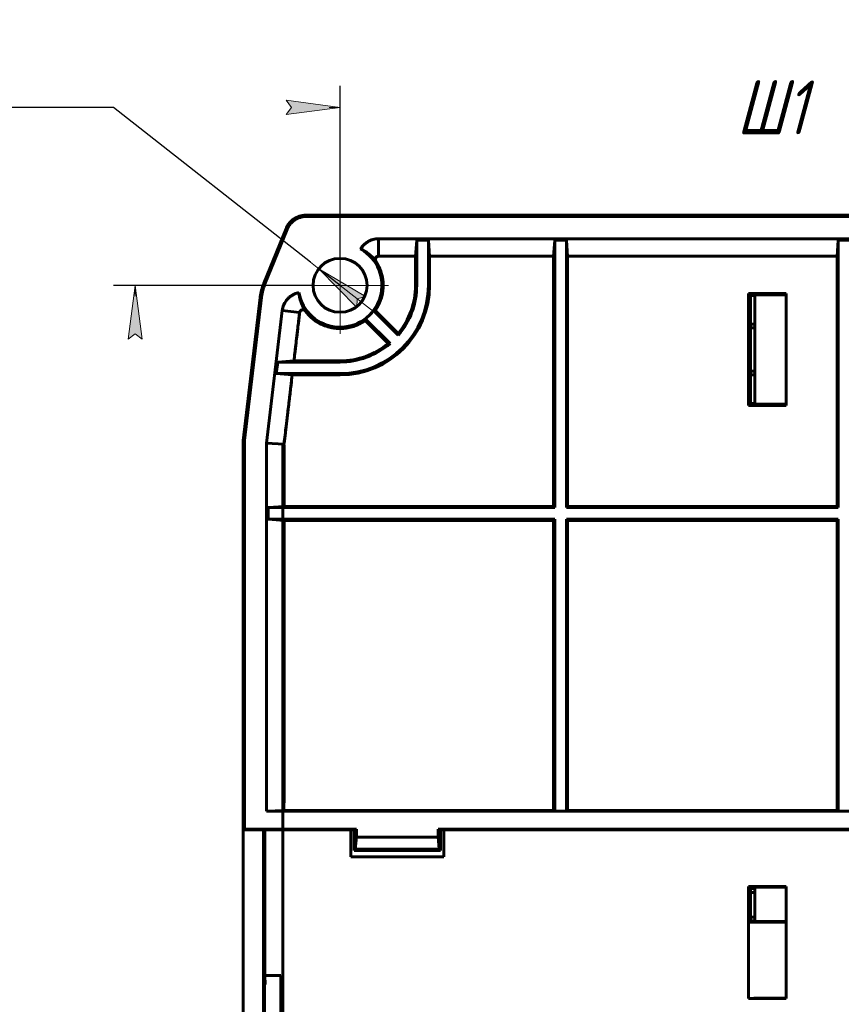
# Model space of a CAD drawing. Header units: millimetres. Extents: x 0 to 594, y 0 to 420.
# Tile 17 of 18: x 388 to 465, y 228 to 320. Entities that reach past the tile are written whole.
import ezdxf

# ---------------------------------------------------------------- set-up
doc = ezdxf.new("R2010")
doc.units = ezdxf.units.MM
for name, pattern in [('K5LT_AXLED', [19.5, 15, -1.5, 1.5, -1.5]), ('K5LT_BASIC', [0]), ('K5LT_THIN', [0])]:
    doc.linetypes.add(name, pattern=pattern)
doc.layers.add('Системный слой', color=7, linetype='Continuous')
doc.styles.add('KDIMTEXTSTYLE', font='GOST_AU.SHX', dxfattribs={"width": 0.96, "oblique": 15, "height": 5})
doc.dimstyles.new('KDIMSTYLE (1.00)', dxfattribs={"dimtxt": 5, "dimasz": 1, "dimexe": 2, "dimexo": 0, "dimgap": 1, "dimtad": 1, "dimtxsty": 'KDIMTEXTSTYLE', "dimsah": 1, "dimcen": 0, "dimdle": 1, "dimadec": 0, "dimazin": 0, "dimtfac": 0.667, "dimtmove": 0, "dimatfit": 3, "dimfxl": 1, "dimtvp": 1, "dimtolj": 1, "dimtzin": 0, "dimarcsym": 0})

# ---------------------------------------------------------------- blocks, each defined once
blk = doc.blocks.new('U2')
at = {"layer": 'Системный слой', "color": 150, "linetype": 'K5LT_BASIC', "lineweight": 60, "true_color": 0x0080ff}
for p, q in [((443.296, 301.657), (443.374, 301.657)), ((443.467, 301.657), (443.885, 301.657))]:
    blk.add_line(p, q, dxfattribs=at)
blk = doc.blocks.new('U9')
at = {"layer": 'Системный слой', "color": 150, "linetype": 'K5LT_BASIC', "lineweight": 60, "true_color": 0x0080ff}
for p, q in [((464.094, 301.657), (463.839, 301.657)), ((464.223, 301.657), (464.119, 301.657)), ((464.417, 301.657), (464.413, 301.657)), ((464.428, 301.657), (464.425, 301.657))]:
    blk.add_line(p, q, dxfattribs=at)
blk = doc.blocks.new('U10')
at = {"layer": 'Системный слой', "color": 150, "linetype": 'K5LT_BASIC', "lineweight": 60, "true_color": 0x0080ff}
for p, q in [((443.296, 301.657), (443.374, 301.657)), ((443.467, 301.657), (443.885, 301.657))]:
    blk.add_line(p, q, dxfattribs=at)
blk = doc.blocks.new('U20')
at = {"layer": 'Системный слой', "color": 150, "linetype": 'K5LT_BASIC', "lineweight": 60, "true_color": 0x0080ff}
for p, q in [((463.958, 301.657), (463.839, 301.657)), ((464.283, 301.657), (464.223, 301.657)), ((464.417, 301.657), (464.413, 301.657)), ((464.428, 301.657), (464.425, 301.657))]:
    blk.add_line(p, q, dxfattribs=at)
blk = doc.blocks.new('U22')
at = {"layer": 'Системный слой', "color": 150, "linetype": 'K5LT_BASIC', "lineweight": 60, "true_color": 0x0080ff}
for p, q in [((443.296, 301.657), (443.347, 301.657)), ((443.467, 301.657), (443.574, 301.657)), ((443.697, 301.657), (443.885, 301.657))]:
    blk.add_line(p, q, dxfattribs=at)
blk = doc.blocks.new('U23')
at = {"layer": 'Системный слой', "color": 150, "linetype": 'K5LT_BASIC', "lineweight": 60, "true_color": 0x0080ff}
for p, q in [((443.296, 301.657), (443.374, 301.657)), ((443.467, 301.657), (443.574, 301.657)), ((443.605, 301.657), (443.885, 301.657))]:
    blk.add_line(p, q, dxfattribs=at)
blk = doc.blocks.new('U25')
at = {"layer": 'Системный слой', "color": 150, "linetype": 'K5LT_BASIC', "lineweight": 60, "true_color": 0x0080ff}
for p, q in [((448.223, 301.657), (448.223, 301.657)), ((448.237, 301.657), (448.229, 301.657))]:
    blk.add_line(p, q, dxfattribs=at)
blk = doc.blocks.new('U26')
at = {"layer": 'Системный слой', "color": 150, "linetype": 'K5LT_BASIC', "lineweight": 60, "true_color": 0x0080ff}
for p, q in [((443.296, 301.657), (443.347, 301.657)), ((443.467, 301.657), (443.885, 301.657))]:
    blk.add_line(p, q, dxfattribs=at)
blk = doc.blocks.new('U28')
at = {"layer": 'Системный слой', "color": 150, "linetype": 'K5LT_BASIC', "lineweight": 60, "true_color": 0x0080ff}
for p, q in [((458.919, 301.657), (458.947, 301.657)), ((459.475, 301.657), (459.509, 301.657))]:
    blk.add_line(p, q, dxfattribs=at)
blk = doc.blocks.new('U31')
at = {"layer": 'Системный слой', "color": 150, "linetype": 'K5LT_BASIC', "lineweight": 60, "true_color": 0x0080ff}
for p, q in [((456.002, 301.657), (456.002, 301.657)), ((456.016, 301.657), (456.007, 301.657))]:
    blk.add_line(p, q, dxfattribs=at)
blk = doc.blocks.new('U39')
at = {"layer": 'Системный слой', "color": 150, "linetype": 'K5LT_BASIC', "lineweight": 60, "true_color": 0x0080ff}
for p, q in [((443.291, 301.657), (443.296, 301.657)), ((443.377, 301.657), (443.469, 301.657))]:
    blk.add_line(p, q, dxfattribs=at)
blk = doc.blocks.new('U40')
at = {"layer": 'Системный слой', "color": 150, "linetype": 'K5LT_BASIC', "lineweight": 60, "true_color": 0x0080ff}
for p, q in [((458.655, 301.657), (458.449, 301.657)), ((458.669, 301.657), (458.669, 301.657))]:
    blk.add_line(p, q, dxfattribs=at)
blk = doc.blocks.new('U41')
at = {"layer": 'Системный слой', "color": 150, "linetype": 'K5LT_BASIC', "lineweight": 60, "true_color": 0x0080ff}
for p, q in [((449.399, 301.657), (449.427, 301.657)), ((449.955, 301.657), (449.989, 301.657))]:
    blk.add_line(p, q, dxfattribs=at)
blk = doc.blocks.new('U45')
at = {"layer": 'Системный слой', "color": 150, "linetype": 'K5LT_BASIC', "lineweight": 60, "true_color": 0x0080ff}
for p, q in [((443.296, 301.657), (443.374, 301.657)), ((443.467, 301.657), (443.885, 301.657))]:
    blk.add_line(p, q, dxfattribs=at)
blk = doc.blocks.new('U49')
at = {"layer": 'Системный слой', "color": 150, "linetype": 'K5LT_BASIC', "lineweight": 60, "true_color": 0x0080ff}
for p, q in [((443.296, 301.657), (443.347, 301.657)), ((443.467, 301.657), (443.885, 301.657))]:
    blk.add_line(p, q, dxfattribs=at)
blk = doc.blocks.new('U50')
at = {"layer": 'Системный слой', "color": 150, "linetype": 'K5LT_BASIC', "lineweight": 60, "true_color": 0x0080ff}
for p, q in [((464.098, 301.657), (463.839, 301.657)), ((464.223, 301.657), (464.119, 301.657))]:
    blk.add_line(p, q, dxfattribs=at)
blk = doc.blocks.new('U51')
at = {"layer": 'Системный слой', "color": 150, "linetype": 'K5LT_BASIC', "lineweight": 60, "true_color": 0x0080ff}
for p, q in [((464.094, 301.657), (463.839, 301.657)), ((464.283, 301.657), (464.144, 301.657))]:
    blk.add_line(p, q, dxfattribs=at)
blk = doc.blocks.new('U53')
at = {"layer": 'Системный слой', "color": 150, "linetype": 'K5LT_BASIC', "lineweight": 60, "true_color": 0x0080ff}
for p, q in [((439.879, 301.657), (439.907, 301.657)), ((440.435, 301.657), (440.469, 301.657))]:
    blk.add_line(p, q, dxfattribs=at)
blk = doc.blocks.new('U54')
at = {"layer": 'Системный слой', "color": 150, "linetype": 'K5LT_BASIC', "lineweight": 60, "true_color": 0x0080ff}
for p, q in [((443.377, 301.657), (443.341, 301.657)), ((444.269, 301.657), (443.468, 301.657))]:
    blk.add_line(p, q, dxfattribs=at)
blk = doc.blocks.new('U62')
at = {"layer": 'Системный слой', "color": 150, "linetype": 'K5LT_BASIC', "lineweight": 60, "true_color": 0x0080ff}
for p, q in [((456.562, 294.262), (456.562, 284.152)), ((456.562, 239.356), (456.562, 236.152))]:
    blk.add_line(p, q, dxfattribs=at)
blk = doc.blocks.new('U64')
at = {"layer": 'Системный слой', "color": 150, "linetype": 'K5LT_BASIC', "lineweight": 60, "true_color": 0x0080ff}
for p, q in [((456.562, 294.262), (456.562, 284.152)), ((456.562, 239.356), (456.562, 236.152))]:
    blk.add_line(p, q, dxfattribs=at)
blk = doc.blocks.new('U69')
at = {"layer": 'Системный слой', "color": 30, "linetype": 'K5LT_AXLED', "lineweight": 18, "true_color": 0xff8000}
for q in [(418.087, 299.657), (413.587, 295.157), (422.587, 295.157), (418.087, 290.657)]:
    blk.add_line((418.087, 295.157), q, dxfattribs=at)
blk = doc.blocks.new('KDIMARROW_02')
at = {"layer": 'Системный слой'}
blk.add_hatch(color=0, dxfattribs=at).paths.add_polyline_path([(4.5, 0), (5, 0.658), (0, 0), (5, -0.658)])
at = {"layer": 'Системный слой', "color": 0, "linetype": 'K5LT_THIN', "lineweight": 18}
for p, q in [((0, 0), (-1, 0)), ((5, 0.658), (0, 0)), ((0, 0), (5, -0.658)), ((0, 0), (7, 0)), ((4.5, 0), (5, 0.658)), ((5, -0.658), (4.5, 0))]:
    blk.add_line(p, q, dxfattribs=at)
blk = doc.blocks.new('KDIMARROW_01')
at = {"layer": 'Системный слой'}
blk.add_hatch(color=0, dxfattribs=at).paths.add_polyline_path([(0, 0), (-5, 0.658), (-4.5, 0), (-5, -0.658)])
at = {"layer": 'Системный слой', "color": 0, "linetype": 'K5LT_THIN', "lineweight": 18}
for p, q in [((-4.5, 0), (-5, 0.658)), ((-5, 0.658), (0, 0)), ((0, 0), (-5, -0.658)), ((-5, -0.658), (-4.5, 0)), ((0, 0), (-1, 0))]:
    blk.add_line(p, q, dxfattribs=at)

msp = doc.modelspace()

# ---------------------------------------------------------------- linework, layer by layer
at = {"layer": 'Системный слой', "color": 150, "linetype": 'K5LT_BASIC', "lineweight": 60, "true_color": 0x0080ff}
for p, q in [((414.933, 301.657), (501.241, 301.657)), ((414.933, 301.657), (501.241, 301.657)), ((501.241, 301.545), (414.933, 301.545)), ((501.241, 301.545), (414.933, 301.545)), ((439.879, 301.657), (439.907, 301.657)), ((440.669, 301.657), (440.435, 301.657)), ((440.611, 301.657), (440.435, 301.657)), ((443.29, 301.657), (443.341, 301.657)), ((443.29, 301.657), (443.341, 301.657)), ((443.29, 301.657), (443.29, 301.657)), ((443.306, 301.657), (443.374, 301.657)), ((443.306, 301.657), (443.374, 301.657)), ((443.377, 301.657), (443.341, 301.657)), ((443.469, 301.657), (443.377, 301.657)), ((443.469, 301.657), (443.377, 301.657)), ((443.467, 301.657), (443.777, 301.657)), ((443.467, 301.657), (443.501, 301.657)), ((443.467, 301.657), (443.579, 301.657)), ((443.467, 301.657), (443.501, 301.657)), ((443.467, 301.657), (443.885, 301.657)), ((443.467, 301.657), (443.885, 301.657)), ((443.467, 301.657), (443.777, 301.657)), ((444.269, 301.657), (443.468, 301.657)), ((443.542, 301.657), (443.579, 301.657)), ((443.542, 301.657), (443.579, 301.657)), ((443.579, 301.657), (444.119, 301.657)), ((443.579, 301.657), (443.885, 301.657)), ((443.64, 301.657), (443.777, 301.657)), ((445.489, 301.657), (445.68, 301.657)), ((445.737, 301.657), (445.873, 301.657)), ((445.737, 301.657), (445.873, 301.657)), ((445.873, 301.657), (445.737, 301.657)), ((445.794, 301.657), (445.797, 301.657)), ((445.797, 301.657), (446.081, 301.657)), ((448.222, 301.657), (448.223, 301.657)), ((448.223, 301.657), (448.223, 301.657)), ((448.223, 301.657), (448.443, 301.657)), ((448.223, 301.657), (448.223, 301.657)), ((448.237, 301.657), (448.223, 301.657)), ((448.223, 301.657), (448.443, 301.657)), ((449.399, 301.657), (449.427, 301.657)), ((450.189, 301.657), (449.955, 301.657)), ((450.131, 301.657), (449.955, 301.657)), ((453.268, 301.657), (453.24, 301.657)), ((453.268, 301.657), (453.24, 301.657)), ((453.624, 301.657), (453.652, 301.657)), ((453.624, 301.657), (453.652, 301.657)), ((455.2, 301.657), (455.601, 301.657)), ((456.001, 301.657), (456.222, 301.657)), ((456.001, 301.657), (456.002, 301.657)), ((456.002, 301.657), (456.002, 301.657)), ((456.016, 301.657), (456.002, 301.657)), ((456.002, 301.657), (456.222, 301.657)), ((456.002, 301.657), (456.002, 301.657)), ((458.665, 301.657), (458.449, 301.657)), ((458.655, 301.657), (458.669, 301.657)), ((458.655, 301.657), (458.669, 301.657)), ((458.67, 301.657), (458.665, 301.657)), ((458.669, 301.657), (458.669, 301.657)), ((458.669, 301.657), (458.669, 301.657)), ((458.919, 301.657), (458.947, 301.657)), ((459.604, 301.657), (459.475, 301.657)), ((459.651, 301.657), (459.475, 301.657)), ((461.047, 301.657), (461.019, 301.657)), ((461.047, 301.657), (461.019, 301.657)), ((461.403, 301.657), (461.431, 301.657)), ((461.403, 301.657), (461.431, 301.657)), ((464.223, 301.657), (463.839, 301.657)), ((464.283, 301.657), (463.839, 301.657)), ((464.283, 301.657), (463.839, 301.657)), ((464.223, 301.657), (463.839, 301.657)), ((464.308, 301.657), (463.839, 301.657)), ((464.036, 301.657), (463.839, 301.657)), ((464.036, 301.657), (463.839, 301.657)), ((464.223, 301.657), (463.839, 301.657)), ((464.145, 301.657), (463.839, 301.657)), ((464.223, 301.657), (463.839, 301.657)), ((464.092, 301.657), (464.008, 301.657)), ((464.092, 301.657), (464.008, 301.657)), ((464.223, 301.657), (464.13, 301.657)), ((464.291, 301.657), (464.145, 301.657)), ((464.291, 301.657), (464.145, 301.657)), ((464.308, 301.657), (464.172, 301.657)), ((464.437, 301.657), (464.172, 301.657)), ((464.223, 301.657), (464.434, 301.657)), ((464.437, 301.657), (464.308, 301.657)), ((464.437, 301.657), (464.392, 301.657)), ((464.437, 301.657), (464.392, 301.657)), ((464.437, 301.657), (464.392, 301.657)), ((464.423, 301.657), (464.434, 301.657)), ((464.423, 301.657), (464.434, 301.657)), ((464.424, 301.657), (464.434, 301.657)), ((464.426, 301.657), (464.434, 301.657)), ((464.426, 301.657), (464.434, 301.657)), ((464.426, 301.657), (464.434, 301.657)), ((464.428, 301.657), (464.434, 301.657)), ((464.428, 301.657), (464.434, 301.657)), ((464.428, 301.657), (464.434, 301.657)), ((464.428, 301.657), (464.434, 301.657)), ((464.428, 301.657), (464.434, 301.657)), ((464.434, 301.657), (464.428, 301.657)), ((413.08, 300.411), (411.013, 295.33)), ((413.08, 300.411), (411.013, 295.33)), ((413.184, 300.369), (411.117, 295.288)), ((413.184, 300.369), (411.117, 295.288)), ((421.654, 299.479), (494.52, 299.479)), ((421.655, 297.857), (421.654, 299.479)), ((421.654, 299.479), (494.52, 299.479)), ((421.655, 297.857), (421.654, 299.479)), ((425.087, 297.857), (425.199, 299.34)), ((425.087, 297.857), (425.199, 299.34)), ((425.199, 299.34), (425.199, 295.157)), ((426.275, 299.34), (425.199, 299.34)), ((425.199, 299.34), (425.199, 295.157)), ((426.275, 299.34), (425.199, 299.34)), ((426.275, 295.157), (426.275, 299.34)), ((426.275, 299.34), (426.387, 297.857)), ((426.275, 295.157), (426.275, 299.34)), ((426.275, 299.34), (426.387, 297.857)), ((437.887, 297.857), (437.999, 299.34)), ((437.887, 297.857), (437.999, 299.34)), ((439.075, 299.34), (437.999, 299.34)), ((437.999, 299.34), (437.999, 274.545)), ((439.075, 299.34), (437.999, 299.34)), ((437.999, 299.34), (437.999, 274.545)), ((439.075, 299.34), (439.187, 297.857)), ((439.075, 274.545), (439.075, 299.34)), ((439.075, 299.34), (439.187, 297.857)), ((439.075, 274.545), (439.075, 299.34)), ((464.187, 297.857), (464.299, 299.34)), ((464.187, 297.857), (464.299, 299.34)), ((464.299, 299.34), (464.299, 274.545)), ((465.375, 299.34), (464.299, 299.34)), ((464.299, 299.34), (464.299, 274.545)), ((465.375, 299.34), (464.299, 299.34)), ((425.087, 297.857), (425.087, 295.157)), ((425.087, 297.857), (425.087, 295.157)), ((426.387, 297.857), (426.387, 295.157)), ((426.387, 297.857), (426.387, 295.157)), ((437.887, 274.657), (437.887, 297.857)), ((437.887, 274.657), (437.887, 297.857)), ((439.187, 274.657), (439.187, 297.857)), ((439.187, 274.657), (439.187, 297.857)), ((464.187, 274.657), (464.187, 297.857)), ((464.187, 274.657), (464.187, 297.857)), ((410.68, 294.037), (409.101, 280.776)), ((410.68, 294.037), (409.101, 280.776)), ((455.976, 294.393), (455.976, 284.021)), ((455.976, 294.393), (459.462, 294.393)), ((455.976, 294.393), (456.162, 294.207)), ((455.976, 294.393), (455.976, 284.021)), ((455.976, 294.393), (459.462, 294.393)), ((455.976, 294.393), (456.162, 294.207)), ((456.06, 294.309), (456.162, 294.207)), ((456.06, 294.309), (459.462, 294.309)), ((456.06, 294.309), (456.06, 284.105)), ((456.06, 294.309), (456.162, 294.207)), ((456.06, 294.309), (459.462, 294.309)), ((456.06, 294.309), (456.06, 284.105)), ((456.162, 294.207), (456.162, 291.553)), ((456.425, 294.207), (456.162, 294.207)), ((456.362, 294.207), (456.162, 294.207)), ((456.162, 294.207), (456.162, 291.553)), ((456.162, 294.207), (456.162, 291.553)), ((456.425, 294.207), (456.162, 294.207)), ((456.362, 294.207), (456.162, 294.207)), ((456.162, 294.207), (456.162, 291.553)), ((456.462, 294.356), (456.362, 294.207)), ((456.462, 294.356), (456.362, 294.207)), ((456.362, 294.207), (456.562, 294.207)), ((456.362, 294.207), (456.562, 294.207)), ((456.462, 294.262), (456.425, 294.207)), ((456.462, 294.262), (456.425, 294.207)), ((456.425, 294.207), (456.562, 294.207)), ((456.425, 294.207), (456.562, 294.207)), ((459.462, 294.356), (456.462, 294.356)), ((459.462, 294.356), (456.462, 294.356)), ((459.462, 294.262), (456.462, 294.262)), ((459.462, 294.262), (456.462, 294.262)), ((456.562, 294.262), (456.562, 284.152)), ((456.562, 294.262), (456.562, 284.152)), ((459.462, 284.021), (459.462, 294.393)), ((459.462, 284.021), (459.462, 294.393)), ((410.791, 294.024), (409.213, 280.769)), ((410.791, 294.024), (409.213, 280.769)), ((411.265, 280.527), (412.728, 292.819)), ((411.265, 280.527), (412.728, 292.819)), ((412.728, 292.819), (414.339, 292.627)), ((412.728, 292.819), (414.339, 292.627)), ((423.482, 290.523), (421.191, 292.815)), ((423.482, 290.523), (421.191, 292.815)), ((423.475, 290.688), (421.337, 292.826)), ((423.475, 290.688), (421.337, 292.826)), ((420.418, 291.907), (422.556, 289.769)), ((420.418, 291.907), (422.556, 289.769)), ((420.429, 292.054), (422.721, 289.762)), ((420.429, 292.054), (422.721, 289.762)), ((456.157, 291.207), (456.162, 291.553)), ((456.157, 291.207), (456.162, 291.553)), ((456.157, 291.207), (456.162, 291.553)), ((456.157, 291.207), (456.162, 291.553)), ((456.562, 291.553), (456.162, 291.553)), ((456.562, 291.553), (456.162, 291.553)), ((456.562, 291.553), (456.162, 291.553)), ((456.562, 291.553), (456.162, 291.553)), ((456.157, 287.207), (456.157, 291.207)), ((456.562, 291.207), (456.157, 291.207)), ((456.562, 291.207), (456.157, 291.207)), ((456.157, 287.207), (456.157, 291.207)), ((456.157, 287.207), (456.157, 291.207)), ((456.562, 291.207), (456.157, 291.207)), ((456.562, 291.207), (456.157, 291.207)), ((456.157, 287.207), (456.157, 291.207)), ((412.3, 288.045), (412.172, 286.969)), ((412.3, 288.045), (412.172, 286.969)), ((412.3, 288.045), (413.807, 288.157)), ((412.3, 288.045), (413.807, 288.157)), ((418.087, 288.045), (412.3, 288.045)), ((418.087, 288.045), (412.3, 288.045)), ((418.087, 288.157), (413.807, 288.157)), ((418.087, 288.157), (413.807, 288.157)), ((413.652, 286.857), (412.172, 286.969)), ((412.172, 286.969), (418.087, 286.969)), ((413.652, 286.857), (412.172, 286.969)), ((412.172, 286.969), (418.087, 286.969)), ((413.652, 286.857), (418.087, 286.857)), ((413.652, 286.857), (418.087, 286.857)), ((456.162, 286.861), (456.157, 287.207)), ((456.157, 287.207), (456.562, 287.207)), ((456.162, 286.861), (456.157, 287.207)), ((456.157, 287.207), (456.562, 287.207)), ((456.162, 286.861), (456.157, 287.207)), ((456.157, 287.207), (456.562, 287.207)), ((456.162, 286.861), (456.157, 287.207)), ((456.157, 287.207), (456.562, 287.207)), ((456.162, 286.861), (456.162, 284.207)), ((456.162, 286.861), (456.562, 286.861)), ((456.162, 286.861), (456.162, 284.207)), ((456.162, 286.861), (456.562, 286.861)), ((456.162, 286.861), (456.162, 284.207)), ((456.162, 286.861), (456.562, 286.861)), ((456.162, 286.861), (456.162, 284.207)), ((456.162, 286.861), (456.562, 286.861)), ((455.976, 284.021), (456.162, 284.207)), ((455.976, 284.021), (456.162, 284.207)), ((459.462, 284.021), (455.976, 284.021)), ((459.462, 284.021), (455.976, 284.021)), ((456.06, 284.105), (456.162, 284.207)), ((456.06, 284.105), (456.162, 284.207)), ((459.462, 284.105), (456.06, 284.105)), ((459.462, 284.105), (456.06, 284.105)), ((456.162, 284.207), (456.425, 284.207)), ((456.162, 284.207), (456.362, 284.207)), ((456.162, 284.207), (456.425, 284.207)), ((456.162, 284.207), (456.362, 284.207)), ((456.562, 284.207), (456.362, 284.207)), ((456.462, 284.058), (456.362, 284.207)), ((456.562, 284.207), (456.362, 284.207)), ((456.462, 284.058), (456.362, 284.207)), ((456.562, 284.207), (456.425, 284.207)), ((456.462, 284.152), (456.425, 284.207)), ((456.562, 284.207), (456.425, 284.207)), ((456.462, 284.152), (456.425, 284.207)), ((456.462, 284.152), (459.462, 284.152)), ((456.462, 284.152), (459.462, 284.152)), ((456.462, 284.058), (459.462, 284.058)), ((456.462, 284.058), (459.462, 284.058)), ((409.087, 275.907), (409.087, 280.538)), ((409.087, 275.907), (409.087, 280.538)), ((409.101, 280.776), (409.097, 244.652)), ((409.101, 280.776), (409.097, 244.652)), ((409.213, 280.769), (409.101, 280.776)), ((409.213, 280.769), (409.101, 280.776)), ((409.213, 280.769), (409.209, 244.708)), ((409.213, 280.769), (409.209, 244.708)), ((412.887, 280.431), (411.265, 280.527)), ((411.265, 246.386), (411.265, 280.527)), ((412.887, 280.431), (411.265, 280.527)), ((411.265, 246.386), (411.265, 280.527)), ((412.779, 152.246), (412.779, 280.437)), ((412.779, 152.246), (412.779, 280.437)), ((409.087, 275.607), (409.087, 275.907)), ((409.087, 275.607), (409.087, 275.907)), ((409.087, 275.307), (409.087, 275.607)), ((409.087, 275.607), (409.101, 275.607)), ((409.087, 275.307), (409.087, 275.607)), ((409.087, 275.607), (409.101, 275.607)), ((409.087, 275.307), (409.087, 275.007)), ((409.087, 275.307), (409.087, 275.007)), ((409.087, 274.707), (409.087, 275.007)), ((409.087, 274.707), (409.087, 275.007)), ((409.087, 274.407), (409.087, 274.707)), ((409.1, 274.707), (409.087, 274.707)), ((409.087, 274.407), (409.087, 274.707)), ((409.1, 274.707), (409.087, 274.707)), ((409.087, 258.907), (409.087, 274.407)), ((409.087, 258.907), (409.087, 274.407)), ((411.404, 274.545), (412.887, 274.657)), ((411.404, 274.545), (412.887, 274.657)), ((437.999, 274.545), (411.404, 274.545)), ((411.404, 274.545), (411.404, 273.469)), ((437.999, 274.545), (411.404, 274.545)), ((411.404, 274.545), (411.404, 273.469)), ((412.887, 274.657), (437.887, 274.657)), ((412.887, 274.657), (437.887, 274.657)), ((437.887, 274.657), (437.999, 274.545)), ((437.887, 274.657), (437.999, 274.545)), ((439.187, 274.657), (439.075, 274.545)), ((439.187, 274.657), (439.075, 274.545)), ((464.299, 274.545), (439.075, 274.545)), ((464.299, 274.545), (439.075, 274.545)), ((439.187, 274.657), (464.187, 274.657)), ((439.187, 274.657), (464.187, 274.657)), ((464.187, 274.657), (464.299, 274.545)), ((464.187, 274.657), (464.299, 274.545)), ((437.999, 273.469), (411.404, 273.469)), ((412.887, 273.357), (411.404, 273.469)), ((437.999, 273.469), (411.404, 273.469)), ((412.887, 273.357), (411.404, 273.469)), ((412.887, 273.357), (437.887, 273.357)), ((412.887, 273.357), (437.887, 273.357)), ((437.887, 273.357), (437.999, 273.469)), ((437.887, 273.357), (437.999, 273.469)), ((437.887, 246.447), (437.887, 273.357)), ((437.887, 246.447), (437.887, 273.357)), ((437.999, 273.469), (437.999, 246.392)), ((437.999, 273.469), (437.999, 246.392)), ((439.075, 246.392), (439.075, 273.469)), ((439.187, 273.357), (439.075, 273.469)), ((439.075, 273.469), (464.299, 273.469)), ((439.075, 246.392), (439.075, 273.469)), ((439.187, 273.357), (439.075, 273.469)), ((439.075, 273.469), (464.299, 273.469)), ((439.187, 273.357), (464.187, 273.357)), ((439.187, 246.447), (439.187, 273.357)), ((439.187, 273.357), (464.187, 273.357)), ((439.187, 246.447), (439.187, 273.357)), ((464.187, 273.357), (464.299, 273.469)), ((464.187, 273.357), (464.299, 273.469)), ((464.187, 246.447), (464.187, 273.357)), ((464.187, 246.447), (464.187, 273.357)), ((464.299, 273.469), (464.299, 246.392)), ((464.299, 273.469), (464.299, 246.392)), ((409.087, 258.607), (409.087, 258.907)), ((409.087, 258.607), (409.087, 258.907)), ((409.087, 258.607), (409.099, 258.607)), ((409.087, 258.307), (409.087, 258.607)), ((409.087, 258.607), (409.099, 258.607)), ((409.087, 258.307), (409.087, 258.607)), ((409.087, 258.307), (409.087, 258.007)), ((409.087, 258.307), (409.087, 258.007)), ((409.087, 257.707), (409.087, 258.007)), ((409.087, 257.707), (409.087, 258.007)), ((409.087, 257.407), (409.087, 257.707)), ((409.099, 257.707), (409.087, 257.707)), ((409.087, 257.407), (409.087, 257.707)), ((409.099, 257.707), (409.087, 257.707)), ((409.087, 175.907), (409.087, 257.407)), ((409.087, 175.907), (409.087, 257.407)), ((412.887, 246.447), (411.265, 246.386)), ((412.887, 246.447), (411.265, 246.386)), ((504.909, 246.386), (411.265, 246.386)), ((504.909, 246.386), (411.265, 246.386)), ((412.887, 246.447), (437.887, 246.447)), ((412.887, 246.447), (437.887, 246.447)), ((437.887, 246.447), (437.999, 246.392)), ((437.887, 246.447), (437.999, 246.392)), ((439.075, 246.392), (437.999, 246.392)), ((439.075, 246.392), (437.999, 246.392)), ((439.187, 246.447), (439.075, 246.392)), ((439.187, 246.447), (439.075, 246.392)), ((439.187, 246.447), (464.187, 246.447)), ((439.187, 246.447), (464.187, 246.447)), ((464.187, 246.447), (464.299, 246.392)), ((464.187, 246.447), (464.299, 246.392)), ((465.375, 246.392), (464.299, 246.392)), ((465.375, 246.392), (464.299, 246.392)), ((409.097, 244.652), (409.209, 244.708)), ((409.097, 244.652), (409.209, 244.708)), ((409.097, 244.652), (411.087, 244.652)), ((409.097, 244.652), (411.087, 244.652)), ((409.209, 244.708), (419.607, 244.709)), ((409.209, 244.708), (419.607, 244.709)), ((410.987, 207.342), (410.987, 244.652)), ((410.987, 207.342), (410.987, 244.652)), ((411.087, 244.652), (411.087, 207.342)), ((411.087, 244.652), (411.097, 244.645)), ((411.087, 244.652), (411.087, 207.342)), ((411.087, 244.652), (411.097, 244.645)), ((419.097, 244.646), (411.097, 244.645)), ((419.097, 244.646), (411.097, 244.645)), ((411.097, 244.645), (411.097, 231.152)), ((411.097, 244.645), (411.097, 231.152)), ((419.097, 244.646), (419.097, 244.667)), ((419.397, 244.667), (419.097, 244.667)), ((419.097, 244.646), (419.097, 244.667)), ((419.397, 244.667), (419.097, 244.667)), ((419.097, 244.646), (419.097, 242.148)), ((419.097, 244.646), (419.097, 242.148)), ((419.607, 244.709), (419.397, 244.667)), ((419.607, 244.709), (419.397, 244.667)), ((419.397, 244.667), (419.397, 242.758)), ((419.397, 244.667), (419.397, 242.758)), ((419.5, 242.861), (419.607, 243.967)), ((419.5, 242.861), (419.607, 243.967)), ((419.607, 244.709), (419.607, 243.967)), ((419.607, 244.709), (419.607, 243.967)), ((419.607, 243.967), (427.187, 243.966)), ((419.607, 243.967), (427.187, 243.966)), ((427.187, 244.71), (488.987, 244.717)), ((427.187, 244.71), (488.987, 244.717)), ((427.187, 243.966), (427.187, 244.71)), ((427.187, 244.71), (427.397, 244.668)), ((427.187, 243.966), (427.187, 244.71)), ((427.187, 244.71), (427.397, 244.668)), ((427.187, 243.966), (427.294, 242.861)), ((427.187, 243.966), (427.294, 242.861)), ((427.397, 242.758), (427.397, 244.668)), ((427.697, 244.668), (427.397, 244.668)), ((427.397, 242.758), (427.397, 244.668)), ((427.697, 244.668), (427.397, 244.668)), ((427.697, 244.647), (427.697, 244.668)), ((427.697, 244.647), (427.697, 244.668)), ((488.477, 244.654), (427.697, 244.647)), ((488.477, 244.654), (427.697, 244.647)), ((427.697, 244.647), (427.697, 242.149)), ((427.697, 244.647), (427.697, 242.149)), ((419.097, 242.148), (427.697, 242.149)), ((419.097, 242.148), (427.697, 242.149)), ((419.397, 242.758), (419.5, 242.861)), ((419.397, 242.758), (419.5, 242.861)), ((427.397, 242.758), (419.397, 242.758)), ((427.397, 242.758), (419.397, 242.758)), ((419.5, 242.861), (427.294, 242.861)), ((419.5, 242.861), (427.294, 242.861)), ((427.397, 242.758), (427.294, 242.861)), ((427.397, 242.758), (427.294, 242.861)), ((455.979, 239.39), (455.979, 229.024)), ((459.462, 239.39), (455.979, 239.39)), ((455.979, 239.39), (456.162, 239.207)), ((455.979, 239.39), (455.979, 229.024)), ((459.462, 239.39), (455.979, 239.39)), ((455.979, 239.39), (456.162, 239.207)), ((456.462, 239.356), (456.362, 239.207)), ((456.462, 239.356), (456.362, 239.207)), ((459.462, 239.356), (456.462, 239.356)), ((459.462, 239.356), (456.462, 239.356)), ((456.562, 239.356), (456.562, 236.152)), ((456.562, 239.356), (456.562, 236.152)), ((459.462, 229.024), (459.462, 239.39)), ((459.462, 229.024), (459.462, 239.39)), ((456.162, 238.861), (456.157, 239.207)), ((456.157, 239.207), (456.562, 239.207)), ((456.162, 238.861), (456.157, 239.207)), ((456.157, 239.207), (456.562, 239.207)), ((456.162, 239.207), (456.162, 236.553)), ((456.162, 239.207), (456.162, 236.553)), ((456.162, 238.861), (456.162, 236.207)), ((456.162, 238.861), (456.562, 238.861)), ((456.162, 238.861), (456.162, 236.207)), ((456.162, 238.861), (456.562, 238.861)), ((456.157, 236.207), (456.162, 236.553)), ((456.157, 236.207), (456.162, 236.553)), ((456.562, 236.553), (456.162, 236.553)), ((456.562, 236.553), (456.162, 236.553)), ((456.06, 236.105), (456.162, 236.207)), ((456.06, 236.105), (456.162, 236.207)), ((459.462, 236.105), (456.06, 236.105)), ((459.462, 236.105), (456.06, 236.105)), ((456.562, 236.207), (456.157, 236.207)), ((456.562, 236.207), (456.157, 236.207)), ((456.462, 236.152), (456.425, 236.207)), ((456.462, 236.152), (456.425, 236.207)), ((456.462, 236.152), (459.462, 236.152)), ((456.462, 236.152), (459.462, 236.152)), ((411.097, 231.152), (411.135, 230.33)), ((412.597, 231.152), (411.097, 231.152)), ((411.097, 231.152), (411.135, 230.33)), ((412.597, 231.152), (411.097, 231.152)), ((412.597, 231.152), (412.598, 220.843)), ((412.597, 231.152), (412.598, 220.843)), ((455.979, 229.024), (459.462, 229.024)), ((455.979, 229.024), (459.462, 229.024)), ((456.462, 229.058), (456.446, 229.082)), ((456.462, 229.058), (456.446, 229.082)), ((456.462, 229.058), (459.462, 229.058)), ((456.462, 229.058), (459.462, 229.058))]:
    msp.add_line(p, q, dxfattribs=at)
msp.add_circle((418.087, 295.157), 2.5, dxfattribs=at)
msp.add_circle((418.087, 295.157), 2.5, dxfattribs=at)
for radius, start, end in [(3.878, 190.03505, 60.50187), (3.878, 190.03505, 60.50187), (8.188, 270, 0), (8.3, 270, 0), (8.188, 270, 0), (8.3, 270, 0), (7, 320.328, 0), (7, 320.328, 0), (7.112, 319.34059, 0), (7.112, 319.34059, 0), (3.888, 307.04295, 322.95705), (3.888, 307.04295, 322.95705), (7, 270, 309.672), (7, 270, 309.672), (7.112, 270, 310.65941), (7.112, 270, 310.65941)]:
    msp.add_arc((418.087, 295.157), radius, start, end, dxfattribs=at)
for points, weights in [([(414.933, 301.657), (414.093, 301.657), (413.396, 301.188), (413.08, 300.411)], [1, 0.886464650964, 0.886464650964, 1]), ([(421.406, 297.389), (422.37, 295.956), (422.344, 294.229), (421.337, 292.826)], [1, 0.880871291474, 0.880871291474, 1]), ([(411.013, 295.33), (410.968, 295.22), (410.927, 295.107), (410.89, 294.994)], [1, 0.998401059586, 0.997230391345, 0.996487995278]), ([(414.878, 292.77), (414.687, 293.025), (414.378, 292.943), (414.339, 292.627)], [1.45974855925, 0.84723664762, 0.846750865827, 1.45829121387]), ([(420.418, 291.907), (418.54, 290.56), (416.257, 290.915), (414.878, 292.77)], [1, 0.808817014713, 0.808817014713, 1]), ([(409.087, 280.538), (409.087, 280.617), (409.092, 280.697), (409.101, 280.776)], [1, 0.998824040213, 0.998824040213, 1])]:
    msp.add_rational_spline(points, weights, degree=3, dxfattribs=at)
for points, knots in [([(414.933, 301.657), (414.851, 301.655), (414.769, 301.652), (414.613, 301.635), (414.537, 301.621), (414.388, 301.586), (414.315, 301.564), (414.168, 301.51), (414.096, 301.477), (413.95, 301.402), (413.877, 301.358), (413.725, 301.254), (413.646, 301.193), (413.509, 301.068), (413.45, 301.006), (413.343, 300.878), (413.295, 300.813), (413.209, 300.677), (413.169, 300.607), (413.115, 300.493), (413.097, 300.452), (413.08, 300.411)], [0, 0, 0, 0, 0.092994, 0.092994, 0.187526, 0.187526, 0.285808, 0.285808, 0.390905, 0.390905, 0.505, 0.505, 0.638577, 0.638577, 0.751415, 0.751415, 0.853532, 0.853532, 0.949877, 0.949877, 1, 1, 1, 1]), ([(414.933, 301.545), (414.853, 301.543), (414.773, 301.54), (414.618, 301.521), (414.542, 301.507), (414.391, 301.469), (414.316, 301.444), (414.168, 301.386), (414.095, 301.352), (413.953, 301.274), (413.884, 301.229), (413.752, 301.133), (413.689, 301.08), (413.572, 300.969), (413.517, 300.91), (413.417, 300.787), (413.37, 300.722), (413.287, 300.586), (413.249, 300.517), (413.205, 300.419), (413.194, 300.394), (413.184, 300.369)], [0, 0, 0, 0, 0.103322, 0.103322, 0.207176, 0.207176, 0.313597, 0.313597, 0.422559, 0.422559, 0.533511, 0.533511, 0.644542, 0.644542, 0.7525, 0.7525, 0.860501, 0.860501, 0.965007, 0.965007, 1, 1, 1, 1]), ([(443.287, 301.657), (443.287, 301.657), (443.287, 301.657), (443.288, 301.657), (443.29, 301.657), (443.293, 301.657), (443.294, 301.657), (443.299, 301.657), (443.303, 301.657), (443.313, 301.657), (443.321, 301.657), (443.339, 301.657), (443.35, 301.657), (443.366, 301.657), (443.371, 301.657), (443.384, 301.657), (443.392, 301.657), (443.414, 301.657), (443.429, 301.657), (443.453, 301.657), (443.461, 301.657), (443.469, 301.657)], [0, 0, 0, 0, 0.562558, 0.562558, 1.335491, 1.335491, 1.968098, 1.968098, 2.95216, 2.95216, 4.355181, 4.355181, 5.751328, 5.751328, 6.344503, 6.344503, 7.131981, 7.131981, 8.509633, 8.509633, 9.162761, 9.162761, 9.162761, 9.162761]), ([(421.654, 299.479), (421.573, 299.477), (421.491, 299.474), (421.329, 299.454), (421.248, 299.438), (421.09, 299.397), (421.011, 299.371), (420.863, 299.311), (420.792, 299.277), (420.652, 299.2), (420.582, 299.155), (420.45, 299.059), (420.387, 299.006), (420.268, 298.893), (420.211, 298.832), (420.11, 298.706), (420.063, 298.641), (420.013, 298.56), (420.005, 298.546), (419.996, 298.532)], [0, 0, 0, 0, 0.122098, 0.122098, 0.245239, 0.245239, 0.368287, 0.368287, 0.485276, 0.485276, 0.60893, 0.60893, 0.731955, 0.731955, 0.856195, 0.856195, 0.975881, 0.975881, 1, 1, 1, 1]), ([(421.654, 299.479), (421.485, 299.479), (421.112, 299.43), (420.578, 299.19), (420.207, 298.851), (420.042, 298.609), (419.996, 298.532)], [0, 0, 0, 0, 0.253836, 0.559945, 0.866053, 1, 1, 1, 1]), ([(421.406, 297.389), (421.399, 297.4), (421.385, 297.42), (421.367, 297.444), (421.351, 297.465), (421.335, 297.486), (421.319, 297.506), (421.302, 297.527), (421.285, 297.549), (421.267, 297.571), (421.246, 297.595), (421.223, 297.621), (421.196, 297.651), (421.163, 297.687), (421.127, 297.725), (421.09, 297.763), (421.051, 297.802), (421.007, 297.843), (420.955, 297.892), (420.888, 297.952), (420.81, 298.018), (420.728, 298.084), (420.654, 298.139), (420.592, 298.184), (420.54, 298.221), (420.492, 298.253), (420.446, 298.282), (420.402, 298.311), (420.356, 298.339), (420.303, 298.371), (420.236, 298.409), (420.158, 298.452), (420.075, 298.494), (420.021, 298.521), (419.996, 298.532)], [0, 0, 0, 0, 0.025163, 0.04711, 0.066291, 0.085955, 0.106933, 0.128275, 0.1513, 0.17592, 0.202634, 0.231824, 0.26689, 0.307834, 0.352103, 0.393623, 0.432396, 0.471943, 0.519827, 0.573707, 0.635264, 0.688545, 0.732676, 0.763304, 0.788827, 0.812457, 0.832948, 0.85219, 0.871688, 0.892689, 0.918497, 0.949511, 0.97778, 1, 1, 1, 1]), ([(421.655, 297.857), (421.636, 297.857), (421.6, 297.855), (421.549, 297.842), (421.502, 297.821), (421.464, 297.795), (421.435, 297.769), (421.414, 297.745), (421.4, 297.726), (421.39, 297.71), (421.383, 297.695), (421.375, 297.68), (421.367, 297.659), (421.358, 297.629), (421.351, 297.59), (421.351, 297.545), (421.357, 297.501), (421.368, 297.46), (421.385, 297.423), (421.399, 297.4), (421.406, 297.389)], [0, 0, 0, 0, 0.082765, 0.163182, 0.238737, 0.314357, 0.374475, 0.421604, 0.456594, 0.485763, 0.509061, 0.532841, 0.564886, 0.613313, 0.677229, 0.74868, 0.817217, 0.881505, 0.941639, 1, 1, 1, 1]), ([(425.087, 297.857), (424.738, 297.857), (424.389, 297.856), (423.804, 297.856), (423.569, 297.856), (423.02, 297.856), (422.707, 297.856), (422.148, 297.856), (421.901, 297.857), (421.655, 297.857)], [0, 0, 0, 0, 0.304977, 0.304977, 0.511043, 0.511043, 0.784368, 0.784368, 1, 1, 1, 1]), ([(437.887, 297.857), (436.795, 297.857), (435.702, 297.856), (433.86, 297.856), (433.111, 297.856), (431.131, 297.856), (429.901, 297.856), (428.142, 297.856), (427.613, 297.856), (426.851, 297.856), (426.619, 297.857), (426.387, 297.857)], [0, 0, 0, 0, 0.284995, 0.284995, 0.480491, 0.480491, 0.80138, 0.80138, 0.939427, 0.939427, 1, 1, 1, 1]), ([(464.187, 297.857), (461.812, 297.857), (459.438, 297.856), (455.435, 297.856), (453.807, 297.856), (449.506, 297.856), (446.834, 297.856), (443.014, 297.856), (441.866, 297.856), (440.208, 297.856), (439.697, 297.857), (439.187, 297.857)], [0, 0, 0, 0, 0.284944, 0.284944, 0.480344, 0.480344, 0.801035, 0.801035, 0.938736, 0.938736, 1, 1, 1, 1]), ([(421.406, 297.389), (421.497, 297.246), (421.587, 297.102), (421.739, 296.797), (421.806, 296.64), (421.918, 296.32), (421.964, 296.155), (422.034, 295.826), (422.059, 295.657), (422.087, 295.322), (422.09, 295.153), (422.076, 294.819), (422.058, 294.651), (422.003, 294.322), (421.964, 294.159), (421.868, 293.841), (421.809, 293.684), (421.676, 293.382), (421.598, 293.234), (421.459, 293.002), (421.398, 292.914), (421.337, 292.826)], [0, 0, 0, 0, 0.110196, 0.110196, 0.216522, 0.216522, 0.320022, 0.320022, 0.421625, 0.421625, 0.52219, 0.52219, 0.622526, 0.622526, 0.72343, 0.72343, 0.825704, 0.825704, 0.930187, 0.930187, 1, 1, 1, 1]), ([(411.013, 295.33), (410.939, 295.129), (410.864, 294.927), (410.756, 294.515), (410.715, 294.307), (410.685, 294.076), (410.682, 294.056), (410.68, 294.037)], [0, 0, 0, 0, 0.480555, 0.480555, 0.956899, 0.956899, 1, 1, 1, 1]), ([(411.117, 295.288), (411.045, 295.095), (410.974, 294.902), (410.868, 294.505), (410.828, 294.303), (410.797, 294.074), (410.794, 294.049), (410.791, 294.024)], [0, 0, 0, 0, 0.4708, 0.4708, 0.943135, 0.943135, 1, 1, 1, 1]), ([(412.728, 292.819), (412.74, 292.9), (412.753, 292.981), (412.793, 293.141), (412.818, 293.22), (412.878, 293.373), (412.914, 293.449), (412.993, 293.593), (413.038, 293.663), (413.135, 293.796), (413.188, 293.86), (413.301, 293.979), (413.362, 294.035), (413.489, 294.139), (413.557, 294.187), (413.697, 294.273), (413.769, 294.312), (413.918, 294.38), (413.996, 294.409), (414.138, 294.452), (414.203, 294.467), (414.269, 294.481)], [0, 0, 0, 0, 0.100909, 0.100909, 0.203013, 0.203013, 0.304877, 0.304877, 0.406859, 0.406859, 0.50936, 0.50936, 0.610742, 0.610742, 0.713341, 0.713341, 0.814864, 0.814864, 0.917012, 0.917012, 1, 1, 1, 1]), ([(412.728, 292.819), (412.75, 293.008), (412.857, 293.397), (413.192, 293.914), (413.683, 294.302), (414.072, 294.443), (414.269, 294.481)], [0, 0, 0, 0, 0.234066, 0.492439, 0.750811, 1, 1, 1, 1]), ([(414.269, 294.481), (414.277, 294.397), (414.297, 294.254), (414.329, 294.083), (414.358, 293.957), (414.383, 293.86), (414.405, 293.782), (414.426, 293.713), (414.446, 293.649), (414.466, 293.591), (414.486, 293.536), (414.506, 293.483), (414.527, 293.427), (414.55, 293.373), (414.572, 293.32), (414.594, 293.271), (414.615, 293.226), (414.635, 293.185), (414.653, 293.148), (414.67, 293.115), (414.686, 293.084), (414.7, 293.057), (414.714, 293.032), (414.728, 293.006), (414.743, 292.98), (414.758, 292.954), (414.773, 292.928), (414.787, 292.906), (414.8, 292.886), (414.811, 292.868), (414.822, 292.851), (414.832, 292.835), (414.843, 292.819), (414.854, 292.802), (414.866, 292.786), (414.874, 292.775), (414.878, 292.77)], [0, 0, 0, 0, 0.07733, 0.14152, 0.192571, 0.235746, 0.272514, 0.306202, 0.34036, 0.373637, 0.402707, 0.434552, 0.467829, 0.503533, 0.538436, 0.573402, 0.607555, 0.637947, 0.667834, 0.696124, 0.722078, 0.745693, 0.76834, 0.791858, 0.815246, 0.841568, 0.86509, 0.885995, 0.903044, 0.91874, 0.933704, 0.946369, 0.959485, 0.975234, 0.988738, 1, 1, 1, 1]), ([(413.807, 288.157), (413.862, 288.619), (413.918, 289.081), (414.011, 289.863), (414.049, 290.184), (414.14, 290.945), (414.192, 291.385), (414.272, 292.059), (414.302, 292.294), (414.332, 292.561), (414.335, 292.594), (414.339, 292.627)], [0, 0, 0, 0, 0.30997, 0.30997, 0.525388, 0.525388, 0.820621, 0.820621, 0.977908, 0.977908, 1, 1, 1, 1]), ([(414.339, 292.627), (414.341, 292.646), (414.348, 292.683), (414.366, 292.731), (414.393, 292.777), (414.429, 292.82), (414.478, 292.859), (414.537, 292.887), (414.601, 292.901), (414.663, 292.9), (414.72, 292.888), (414.769, 292.867), (414.811, 292.84), (414.847, 292.807), (414.868, 292.782), (414.878, 292.77)], [0, 0, 0, 0, 0.078263, 0.147044, 0.212103, 0.291101, 0.378827, 0.473491, 0.563912, 0.652213, 0.731254, 0.805668, 0.871669, 0.936989, 1, 1, 1, 1]), ([(420.418, 291.907), (420.277, 291.812), (420.136, 291.717), (419.834, 291.555), (419.678, 291.482), (419.359, 291.362), (419.195, 291.31), (418.866, 291.23), (418.697, 291.2), (418.362, 291.163), (418.191, 291.155), (417.856, 291.16), (417.686, 291.174), (417.355, 291.221), (417.189, 291.256), (416.868, 291.344), (416.708, 291.399), (416.401, 291.526), (416.251, 291.6), (415.963, 291.763), (415.824, 291.855), (415.559, 292.052), (415.433, 292.161), (415.196, 292.387), (415.084, 292.51), (414.947, 292.679), (414.912, 292.724), (414.878, 292.77)], [0, 0, 0, 0, 0.089647, 0.089647, 0.175099, 0.175099, 0.25732, 0.25732, 0.337144, 0.337144, 0.415304, 0.415304, 0.492472, 0.492472, 0.569276, 0.569276, 0.646326, 0.646326, 0.724233, 0.724233, 0.803628, 0.803628, 0.885181, 0.885181, 0.969627, 0.969627, 1, 1, 1, 1]), ([(421.337, 292.826), (421.33, 292.825), (421.323, 292.825), (421.308, 292.823), (421.3, 292.823), (421.285, 292.822), (421.278, 292.821), (421.263, 292.82), (421.256, 292.819), (421.241, 292.818), (421.233, 292.818), (421.218, 292.817), (421.211, 292.816), (421.199, 292.815), (421.195, 292.815), (421.191, 292.815)], [0, 0, 0, 0, 0.151703, 0.151703, 0.303568, 0.303568, 0.455596, 0.455596, 0.607787, 0.607787, 0.760142, 0.760142, 0.912662, 0.912662, 1, 1, 1, 1]), ([(420.418, 291.907), (420.419, 291.914), (420.419, 291.921), (420.421, 291.936), (420.421, 291.944), (420.422, 291.959), (420.423, 291.966), (420.424, 291.981), (420.425, 291.988), (420.426, 292.003), (420.426, 292.011), (420.427, 292.026), (420.428, 292.033), (420.429, 292.045), (420.429, 292.049), (420.429, 292.054)], [0, 0, 0, 0, 0.151703, 0.151703, 0.303568, 0.303568, 0.455596, 0.455596, 0.607787, 0.607787, 0.760142, 0.760142, 0.912662, 0.912662, 1, 1, 1, 1]), ([(423.475, 290.688), (423.475, 290.68), (423.476, 290.671), (423.477, 290.654), (423.477, 290.646), (423.478, 290.629), (423.478, 290.621), (423.479, 290.604), (423.479, 290.595), (423.48, 290.578), (423.48, 290.57), (423.481, 290.553), (423.481, 290.545), (423.482, 290.532), (423.482, 290.528), (423.482, 290.523)], [0, 0, 0, 0, 0.153918, 0.153918, 0.307673, 0.307673, 0.461264, 0.461264, 0.614692, 0.614692, 0.767958, 0.767958, 0.921062, 0.921062, 1, 1, 1, 1]), ([(422.556, 289.769), (422.564, 289.769), (422.573, 289.768), (422.59, 289.768), (422.598, 289.767), (422.615, 289.766), (422.623, 289.766), (422.64, 289.765), (422.649, 289.765), (422.666, 289.764), (422.674, 289.764), (422.691, 289.763), (422.699, 289.763), (422.712, 289.762), (422.716, 289.762), (422.721, 289.762)], [0, 0, 0, 0, 0.153918, 0.153918, 0.307673, 0.307673, 0.461264, 0.461264, 0.614692, 0.614692, 0.767958, 0.767958, 0.921062, 0.921062, 1, 1, 1, 1]), ([(412.887, 280.431), (412.954, 280.99), (413.021, 281.549), (413.13, 282.46), (413.171, 282.812), (413.272, 283.654), (413.33, 284.143), (413.438, 285.055), (413.489, 285.478), (413.577, 286.22), (413.615, 286.539), (413.652, 286.857)], [0, 0, 0, 0, 0.260959, 0.260959, 0.425414, 0.425414, 0.653668, 0.653668, 0.85132, 0.85132, 1, 1, 1, 1]), ([(412.887, 274.657), (412.888, 275.286), (412.888, 275.916), (412.888, 277.013), (412.888, 277.48), (412.888, 278.396), (412.888, 278.844), (412.888, 279.561), (412.888, 279.829), (412.888, 280.209), (412.887, 280.32), (412.887, 280.431)], [0, 0, 0, 0, 0.327022, 0.327022, 0.569817, 0.569817, 0.802812, 0.802812, 0.94229, 0.94229, 1, 1, 1, 1]), ([(412.887, 246.447), (412.888, 248.899), (412.888, 251.35), (412.888, 255.359), (412.888, 256.916), (412.888, 260.947), (412.888, 263.42), (412.888, 267.65), (412.888, 269.407), (412.888, 271.896), (412.888, 272.626), (412.887, 273.357)], [0, 0, 0, 0, 0.273288, 0.273288, 0.446906, 0.446906, 0.722617, 0.722617, 0.918529, 0.918529, 1, 1, 1, 1])]:
    msp.add_open_spline(points, degree=3, knots=knots, dxfattribs=at)
for points in [[(414.933, 301.657), (414.484, 301.657), (413.766, 301.391), (413.249, 300.826), (413.08, 300.411)], [(414.933, 301.657), (414.484, 301.657), (413.766, 301.391), (413.249, 300.826), (413.08, 300.411)], [(414.933, 301.545), (414.737, 301.545), (414.367, 301.488), (413.864, 301.246), (413.449, 300.871), (413.257, 300.55), (413.184, 300.369)], [(421.406, 297.389), (421.39, 297.413), (421.362, 297.451), (421.32, 297.505), (421.28, 297.554), (421.241, 297.601), (421.201, 297.646), (421.158, 297.693), (421.112, 297.74), (421.063, 297.79), (421.009, 297.842), (420.95, 297.897), (420.884, 297.955), (420.811, 298.017), (420.73, 298.082), (420.639, 298.15), (420.538, 298.222), (420.427, 298.296), (420.303, 298.371), (420.164, 298.449), (420.055, 298.505), (419.996, 298.532)], [(421.655, 297.857), (421.623, 297.858), (421.56, 297.849), (421.474, 297.807), (421.406, 297.742), (421.362, 297.66), (421.346, 297.567), (421.36, 297.474), (421.388, 297.416), (421.406, 297.389)], [(421.655, 297.857), (421.617, 297.857), (421.547, 297.844), (421.45, 297.786), (421.383, 297.7), (421.35, 297.596), (421.357, 297.484), (421.386, 297.419), (421.406, 297.389)], [(425.087, 297.857), (424.706, 297.857), (423.943, 297.856), (422.799, 297.856), (422.036, 297.857), (421.655, 297.857)], [(437.887, 297.857), (436.609, 297.857), (434.054, 297.856), (430.22, 297.856), (427.665, 297.857), (426.387, 297.857)], [(464.187, 297.857), (461.409, 297.857), (455.854, 297.856), (447.52, 297.856), (441.965, 297.857), (439.187, 297.857)], [(411.013, 295.33), (410.844, 294.914), (410.733, 294.483), (410.68, 294.037)], [(411.013, 295.33), (410.844, 294.914), (410.733, 294.483), (410.68, 294.037)], [(411.117, 295.288), (411.062, 295.153), (410.964, 294.878), (410.855, 294.456), (410.808, 294.169), (410.791, 294.024)], [(414.269, 294.481), (414.274, 294.424), (414.288, 294.315), (414.313, 294.167), (414.34, 294.032), (414.37, 293.91), (414.4, 293.798), (414.431, 293.694), (414.464, 293.597), (414.497, 293.506), (414.531, 293.419), (414.565, 293.338), (414.598, 293.262), (414.631, 293.192), (414.663, 293.127), (414.695, 293.066), (414.727, 293.009), (414.759, 292.952), (414.793, 292.895), (414.832, 292.834), (414.86, 292.794), (414.878, 292.77)], [(413.807, 288.157), (413.866, 288.654), (413.985, 289.647), (414.163, 291.137), (414.28, 292.13), (414.339, 292.627)], [(414.339, 292.627), (414.342, 292.658), (414.357, 292.719), (414.405, 292.798), (414.473, 292.859), (414.556, 292.895), (414.645, 292.904), (414.734, 292.886), (414.815, 292.841), (414.859, 292.795), (414.878, 292.77)], [(414.878, 292.77), (414.852, 292.804), (414.792, 292.857), (414.677, 292.897), (414.556, 292.889), (414.448, 292.835), (414.369, 292.743), (414.344, 292.669), (414.339, 292.627)], [(421.337, 292.826), (421.321, 292.825), (421.289, 292.822), (421.24, 292.818), (421.207, 292.816), (421.191, 292.815)], [(420.418, 291.907), (420.42, 291.923), (420.422, 291.956), (420.426, 292.005), (420.428, 292.037), (420.429, 292.054)], [(423.475, 290.688), (423.476, 290.67), (423.477, 290.633), (423.48, 290.578), (423.481, 290.542), (423.482, 290.523)], [(422.556, 289.769), (422.574, 289.768), (422.611, 289.767), (422.666, 289.764), (422.702, 289.763), (422.721, 289.762)], [(412.887, 280.431), (412.972, 281.145), (413.143, 282.573), (413.398, 284.715), (413.567, 286.143), (413.652, 286.857)], [(409.087, 280.538), (409.087, 280.617), (409.092, 280.697), (409.101, 280.776)], [(412.887, 274.657), (412.887, 275.299), (412.888, 276.582), (412.888, 278.506), (412.887, 279.79), (412.887, 280.431)], [(412.887, 246.447), (412.887, 249.437), (412.888, 255.417), (412.888, 264.387), (412.887, 270.367), (412.887, 273.357)]]:
    msp.add_open_spline(points, degree=3, dxfattribs=at)
msp.add_rational_spline([(421.655, 297.857), (421.536, 297.856), (421.441, 297.793), (421.39, 297.698), (421.339, 297.602), (421.34, 297.488), (421.406, 297.389)], [1.0031228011, 0.981518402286, 1.07201289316, 1.27460627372, 1.07094650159, 0.980568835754, 1.00347327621], degree=3, knots=[0, 0, 0, 0, 0.498017, 0.498017, 0.498017, 0.9986554, 0.9986554, 0.9986554, 0.9986554], dxfattribs=at)

# ---------------------------------------------------------------- block references
at = {"layer": 'Системный слой'}
for name in ['U53', 'U39', 'U2', 'U10', 'U22', 'U23', 'U26', 'U45', 'U49', 'U54', 'U25', 'U41', 'U31', 'U40', 'U28', 'U9', 'U20', 'U50', 'U51', 'U69', 'U62', 'U64']:
    msp.add_blockref(name, (0, 0), dxfattribs=at)

# ---------------------------------------------------------------- dimensions: what is measured, and where the dimension line sits
at = {"layer": 'Системный слой', "color": 7}
msp.add_diameter_dim(center=(418.087, 295.157), radius=2.5, location=(397.087, 311.658), text='\\H5.0;\\W0.965;\\Q15;\\H5.0;\\W0.965;\\Q15;\\Q15;d1', dimstyle='KDIMSTYLE (1.00)', override={"dimtih": 1, "dimtoh": 1, "dimblk1": 'KDIMARROW_02', "dimblk2": 'KDIMARROW_02', "dimclrt": 7, "dimtmove": 1, "dimatfit": 2, "dimtolj": 1}, dxfattribs=at).render()
msp.add_linear_dim(base=(418.087, 311.658), p1=(498.087, 297.657), p2=(418.087, 297.657), location=(458.087, 311.658), text='\\H5.0;\\W0.965;\\Q15;\\H5.0;\\W0.965;\\Q15;\\Q15;Ш1', dimstyle='KDIMSTYLE (1.00)', override={"dimexo": 0, "dimblk1": 'KDIMARROW_01', "dimblk2": 'KDIMARROW_01', "dimse1": 0, "dimse2": 0, "dimclrt": 7, "dimtolj": 1}, dxfattribs=at).render()
msp.add_linear_dim(base=(399.087, 295.157), p1=(415.587, 138.157), p2=(415.587, 295.157), angle=90, location=(399.087, 216.657), text='\\H5.0;\\W0.965;\\Q15;\\H5.0;\\W0.965;\\Q15;\\Q15;В1', dimstyle='KDIMSTYLE (1.00)', override={"dimexo": 0, "dimblk1": 'KDIMARROW_01', "dimblk2": 'KDIMARROW_01', "dimse1": 0, "dimse2": 0, "dimclrt": 7, "dimtolj": 1}, dxfattribs=at).render()

doc.saveas('drawing.dxf')
